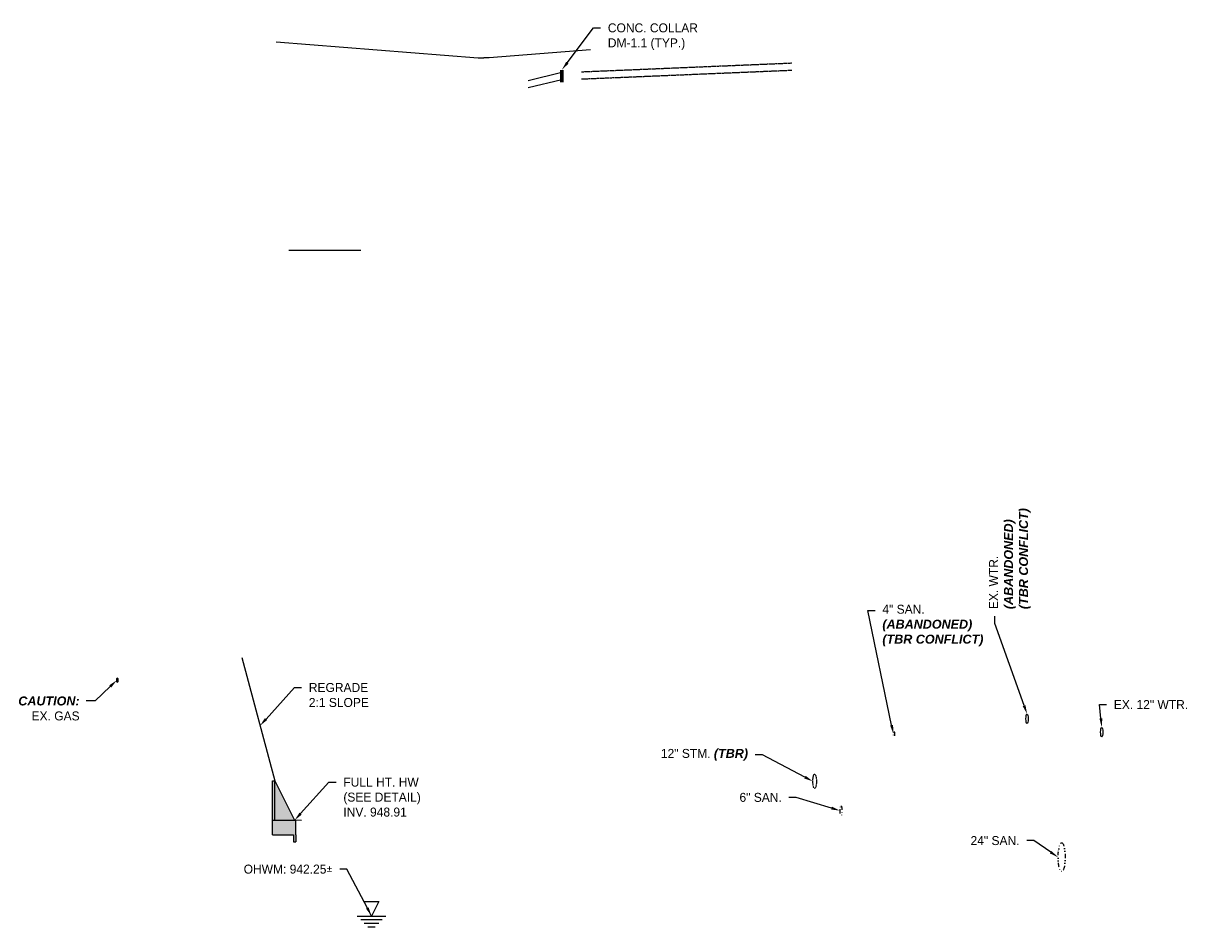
# Model space of a CAD drawing. Header units: feet. Extents: x 161194 to 165526, y 286511 to 289383.
# Tile 34 of 34: x 165202 to 165526, y 286733 to 286985. Entities that reach past the tile are written whole.
import ezdxf
from ezdxf import colors
from ezdxf.entities.mleader import LeaderData, LeaderLine
from ezdxf.math import Vec2, Vec3

# ---------------------------------------------------------------- set-up
doc = ezdxf.new("R2010")
doc.units = ezdxf.units.FT
doc.header["$MEASUREMENT"] = 0
doc.linetypes.add('OhDOT_USTN5', pattern=[0.11, 0.055, -0.055])
doc.linetypes.add('{ Gas Line }', pattern=[3.355, 1, -0.08, 0.08, -0.625, 0.08, -0.625, 0.08, -0.625, -0.08, 0.08])
doc.layers.add('DR_P_Cells', color=1, linetype='Continuous', true_color=0xff0000)
doc.layers.add('DR_P_Storm_Sewer', color=1, linetype='Continuous', true_color=0xff0000)
for name, color, linetype in [('DR_P_Text', 1, 'Continuous'), ('DR_X_Storm_Sewer', 200, 'OhDOT_USTN5'), ('DR_X_Text', 210, 'Continuous'), ('PF_P_Grade_Line', 3, 'Continuous'), ('PM_P_Edge_Line', 7, 'Continuous'), ('SC_Shading1', 247, 'Continuous'), ('UT_X_Gas', 52, 'gasex'), ('UT_X_Gas_Text', 56, 'Continuous'), ('UT_X_Sanitary_Line', 120, '{ Gas Line }'), ('UT_X_Sanitary_Text', 110, 'Continuous'), ('UT_X_Water', 140, 'waterex'), ('UT_X_Water_Text', 142, 'Continuous')]:
    doc.layers.add(name, color=color, linetype=linetype)
doc.styles.add('Slanted-Normal', font='font31.shx', dxfattribs={"height": 0.1})
doc.styles.add('Straight-Normal', font='font30.shx', dxfattribs={"height": 0.1})
doc.linetypes.add('gasex', pattern='A,0.15,-0.2,0.15,-0.2,0.15,-0.1,["G",Straight-Normal,S=1,R=0,X=0,Y=-0.06],-0.15,0.15,-0.2,0.15,-0.2', length=1.8)
doc.linetypes.add('waterex', pattern='A,0.15,-0.2,0.15,-0.2,0.15,-0.1,["W",Straight-Normal,S=1,R=0,X=0,Y=-0.06],-0.25,0.15,-0.2,0.15,-0.2', length=1.9)

msp = doc.modelspace()

# ---------------------------------------------------------------- hatches: boundary and pattern name
at = {"layer": 'SC_Shading1'}
h = msp.add_hatch(color=256, dxfattribs=at)
h.dxf.hatch_style = 1
h.paths.add_polyline_path([(165278.315, 286762.906), (165278.315, 286756.906), (165277.649, 286756.906), (165277.649, 286758.906), (165271.815, 286758.906), (165271.815, 286762.906), (165271.815, 286773.906), (165272.481, 286773.906), (165277.981, 286762.906)])

# ---------------------------------------------------------------- linework, layer by layer
at = {"layer": 'DR_P_Cells', "flags": 128}
for points in [[(165271.815, 286758.906), (165271.815, 286773.906)], [(165271.815, 286773.906), (165272.481, 286773.906)], [(165272.481, 286762.906), (165272.481, 286773.906)], [(165272.481, 286773.906), (165277.981, 286762.906)], [(165271.815, 286762.906), (165272.481, 286762.906)], [(165271.815, 286762.906), (165278.315, 286762.906)], [(165278.315, 286758.906), (165278.315, 286762.906)], [(165271.815, 286758.906), (165277.649, 286758.906)], [(165277.649, 286758.906), (165277.649, 286756.906)], [(165277.649, 286756.906), (165278.315, 286756.906)], [(165278.315, 286758.906), (165278.315, 286756.906)], [(165299.403, 286736.259), (165297.403, 286740.259), (165301.403, 286740.259), (165299.403, 286736.259)], [(165295.403, 286736.259), (165303.403, 286736.259)], [(165296.403, 286735.259), (165302.403, 286735.259)], [(165297.403, 286734.259), (165301.403, 286734.259)], [(165298.403, 286733.259), (165300.403, 286733.259)]]:
    msp.add_lwpolyline(points, dxfattribs=at)
at = {"layer": 'DR_P_Storm_Sewer', "flags": 128}
for points in [[(165352.403, 286971.12), (165342.985, 286968.873)], [(165352.403, 286971.12), (165352.403, 286969.12)], [(165352.403, 286969.12), (165342.985, 286966.873)]]:
    msp.add_lwpolyline(points, dxfattribs=at)
at = {"layer": 'DR_P_Storm_Sewer', "const_width": 1, "flags": 128}
msp.add_lwpolyline([(165352.403, 286968.37), (165352.403, 286970.12), (165352.403, 286971.87)], dxfattribs=at)
at = {"layer": 'DR_X_Storm_Sewer', "flags": 128}
for points in [[(165357.818, 286971.347), (165416.403, 286973.804)], [(165357.818, 286969.347), (165416.403, 286971.804)]]:
    msp.add_lwpolyline(points, dxfattribs=at)
at = {"layer": 'DR_X_Storm_Sewer'}
msp.add_ellipse((165422.773, 286773.771), major_axis=(0, 2), ratio=0.25, dxfattribs=at)
at = {"layer": 'PF_P_Grade_Line', "flags": 128}
for points in [[(165272.884, 286979.677), (165329.129, 286975.273), (165330.629, 286975.273)], [(165360.403, 286977.487), (165332.129, 286975.273), (165330.629, 286975.273)], [(165263.278, 286808.253), (165272.481, 286773.906)], [(165279.884, 286762.884), (165278.315, 286762.906)]]:
    msp.add_lwpolyline(points, dxfattribs=at)
at = {"layer": 'PM_P_Edge_Line', "flags": 128}
msp.add_lwpolyline([(165276.403, 286921.673), (165296.403, 286921.673)], dxfattribs=at)
at = {"layer": 'UT_X_Gas'}
msp.add_ellipse((165228.633, 286801.912), major_axis=(0, -0.667), ratio=0.250015, dxfattribs=at)
at = {"layer": 'UT_X_Sanitary_Line'}
for centre, major_axis, ratio in [((165444.873, 286786.926), (0, 0.667), 0.2499002), ((165430.113, 286765.592), (0, 1.333), 0.1874999), ((165491.533, 286752.618), (0, 4), 0.25)]:
    msp.add_ellipse(centre, major_axis=major_axis, ratio=ratio, dxfattribs=at)
at = {"layer": 'UT_X_Water'}
for centre in [(165481.913, 286791.169), (165502.703, 286787.464)]:
    msp.add_ellipse(centre, major_axis=(0, 1.333), ratio=0.2475619, dxfattribs=at)

# ---------------------------------------------------------------- leaders
at = {"layer": 'DR_P_Text'}
ml = msp.add_multileader_mtext('Standard', dxfattribs=at)
ml.set_content('CONC. COLLAR\\PDM-1.1 (TYP.)', color=256, style='Slanted-Normal')
ml.set_leader_properties()
ml.build(insert=Vec2(0, 0))
ml.multileader.update_dxf_attribs({"dogleg_length": 0.1, "arrow_head_size": 2.5, "scale": 20})
ctx = ml.context
ctx.base_point, ctx.scale, ctx.char_height, ctx.arrow_head_size, ctx.plane_origin = Vec3(165363.194, 286983.578), 20, 2.5, 2.5, Vec3(165315.636, 286967.995)
notes = []
notes.append((ctx, [(1, (1, 1, 0), (165361.194, 286983.578), (1, 0), 2, [(0, [(165352.403, 286971.87)], 0, [])])]))
ctx.mtext.insert, ctx.mtext.flow_direction = Vec3(165365.194, 286984.828), 5
ml = msp.add_multileader_mtext('Standard', dxfattribs=at)
ml.set_content('REGRADE\\P2:1 SLOPE', color=256, style='Slanted-Normal')
ml.set_leader_properties()
ml.build(insert=Vec2(0, 0))
ml.multileader.update_dxf_attribs({"dogleg_length": 0.1, "arrow_head_size": 2.5, "scale": 20})
ctx = ml.context
ctx.base_point, ctx.scale, ctx.char_height, ctx.arrow_head_size, ctx.plane_origin = Vec3(165279.952, 286799.888), 20, 2.5, 2.5, Vec3(165305.88, 286775.94)
notes.append((ctx, [(1, (1, 1, 0), (165277.952, 286799.888), (1, 0), 2, [(0, [(165268.367, 286789.259)], 0, [])])]))
ctx.mtext.insert, ctx.mtext.flow_direction = Vec3(165281.952, 286801.138), 5
ml = msp.add_multileader_mtext('Standard', dxfattribs=at)
ml.set_content('FULL HT. HW\\P(SEE DETAIL)\\PINV. 948.91', color=256, style='Slanted-Normal')
ml.set_leader_properties()
ml.build(insert=Vec2(0, 0))
ml.multileader.update_dxf_attribs({"dogleg_length": 0.1, "arrow_head_size": 2.5, "scale": 20})
ctx = ml.context
ctx.base_point, ctx.scale, ctx.char_height, ctx.arrow_head_size, ctx.plane_origin = Vec3(165289.566, 286773.535), 20, 2.5, 2.5, Vec3(165315.494, 286749.587)
notes.append((ctx, [(1, (1, 1, 0), (165287.566, 286773.535), (1, 0), 2, [(0, [(165277.981, 286762.906)], 0, [])])]))
ctx.mtext.insert, ctx.mtext.flow_direction = Vec3(165291.566, 286774.785), 5
ml = msp.add_multileader_mtext('Standard', dxfattribs=at)
ml.set_content('OHWM: 942.25{\\fISOCPEUR|b0|i0|c0|p34;%%P}', color=256, style='Slanted-Normal')
ml.set_leader_properties()
ml.build(insert=Vec2(0, 0))
ml.multileader.update_dxf_attribs({"dogleg_length": 0.1, "arrow_head_size": 2.5, "scale": 20})
ctx = ml.context
ctx.base_point, ctx.scale, ctx.char_height, ctx.arrow_head_size, ctx.plane_origin = Vec3(165259.053, 286749.32), 20, 2.5, 2.5, Vec3(165344.362, 286729.384)
ctx.text_align_type = 2
notes.append((ctx, [(0, (1, 1, 0), (165292.553, 286749.32), (-1, 0), 2, [(0, [(165299.403, 286736.259)], 0, [])])]))
ctx.mtext.insert, ctx.mtext.alignment, ctx.mtext.flow_direction = Vec3(165288.553, 286750.57), 3, 5
at = {"layer": 'DR_X_Text'}
ml = msp.add_multileader_mtext('Standard', dxfattribs=at)
ml.set_content('12" STM. {\\fArial|b1|i1|c0|p34;\\C1;(TBR)}', color=256, style='Slanted-Normal')
ml.set_leader_properties()
ml.build(insert=Vec2(0, 0))
ml.multileader.update_dxf_attribs({"dogleg_length": 0.1, "arrow_head_size": 2.5, "scale": 20})
ctx = ml.context
ctx.base_point, ctx.scale, ctx.char_height, ctx.arrow_head_size, ctx.plane_origin = Vec3(165375.954, 286781.165), 20, 2.5, 2.5, Vec3(165459.451, 286760.452)
ctx.text_align_type = 2
notes.append((ctx, [(0, (1, 1, 0), (165408.218, 286781.165), (-1, 0), 2, [(0, [(165422.273, 286773.771)], 0, [])])]))
ctx.mtext.insert, ctx.mtext.alignment, ctx.mtext.flow_direction = Vec3(165404.218, 286782.783), 3, 5
at = {"layer": 'UT_X_Gas_Text'}
ml = msp.add_multileader_mtext('Standard', dxfattribs=at)
ml.set_content('{\\fArial|b1|i1|c0|p34;\\C1;CAUTION:}\\PEX. GAS', color=256, style='Slanted-Normal')
ml.set_leader_properties(color=256, linetype='ByLayer', lineweight=-1)
ml.build(insert=Vec2(0, 0))
ml.multileader.update_dxf_attribs({"dogleg_length": 0.125, "arrow_head_size": 2.5, "scale": 20})
ctx = ml.context
ctx.base_point, ctx.scale, ctx.char_height, ctx.arrow_head_size, ctx.landing_gap_size, ctx.plane_origin = Vec3(165199.655, 286796.142), 20, 2.5, 2.5, 1.8, Vec3(165228.466, 286801.912)
ctx.text_align_type = 2
notes.append((ctx, [(0, (1, 1, 0), (165222.44, 286796.142), (-1, 0), 2.5, [(0, [(165228.466, 286801.912)], 0, [])])]))
ctx.mtext.insert, ctx.mtext.alignment, ctx.mtext.flow_direction = Vec3(165218.14, 286797.392), 3, 5
at = {"layer": 'UT_X_Sanitary_Text'}
ml = msp.add_multileader_mtext('Standard', dxfattribs=at)
ml.set_content('4" SAN.\\P{\\fArial|b1|i1|c0|p34;\\C1;(ABANDONED)\\P(TBR CONFLICT)}', color=256, style='Slanted-Normal')
ml.set_leader_properties()
ml.build(insert=Vec2(0, 0))
ml.multileader.update_dxf_attribs({"dogleg_length": 0.1, "arrow_head_size": 2.5, "scale": 20})
ctx = ml.context
ctx.base_point, ctx.scale, ctx.char_height, ctx.arrow_head_size, ctx.plane_origin = Vec3(165439.619, 286821.319), 20, 2.5, 2.5, Vec3(165481.885, 286773.607)
notes.append((ctx, [(1, (1, 1, 0), (165437.619, 286821.319), (1, 0), 2, [(0, [(165444.706, 286786.926)], 0, [])])]))
ctx.mtext.insert, ctx.mtext.flow_direction = Vec3(165441.619, 286822.937), 5
ml = msp.add_multileader_mtext('Standard', dxfattribs=at)
ml.set_content('6" SAN.', color=256, style='Slanted-Normal')
ml.set_leader_properties()
ml.build(insert=Vec2(0, 0))
ml.multileader.update_dxf_attribs({"dogleg_length": 0.1, "arrow_head_size": 2.5, "scale": 20})
ctx = ml.context
ctx.base_point, ctx.scale, ctx.char_height, ctx.arrow_head_size, ctx.plane_origin = Vec3(165398.589, 286769.296), 20, 2.5, 2.5, Vec3(165467.041, 286752.273)
ctx.text_align_type = 2
notes.append((ctx, [(0, (1, 1, 0), (165417.625, 286769.296), (-1, 0), 2, [(0, [(165429.863, 286765.592)], 0, [])])]))
ctx.mtext.insert, ctx.mtext.alignment, ctx.mtext.flow_direction = Vec3(165413.625, 286770.546), 3, 5
ml = msp.add_multileader_mtext('Standard', dxfattribs=at)
ml.set_content('24" SAN.', color=256, style='Slanted-Normal')
ml.set_leader_properties()
ml.build(insert=Vec2(0, 0))
ml.multileader.update_dxf_attribs({"dogleg_length": 0.1, "arrow_head_size": 2.5, "scale": 20})
ctx = ml.context
ctx.base_point, ctx.scale, ctx.char_height, ctx.arrow_head_size, ctx.plane_origin = Vec3(165462.668, 286757.263), 20, 2.5, 2.5, Vec3(165527.711, 286739.299)
ctx.text_align_type = 2
notes.append((ctx, [(0, (1, 1, 0), (165483.807, 286757.263), (-1, 0), 2, [(0, [(165490.533, 286752.618)], 0, [])])]))
ctx.mtext.insert, ctx.mtext.alignment, ctx.mtext.flow_direction = Vec3(165479.807, 286758.513), 3, 5
at = {"layer": 'UT_X_Water_Text'}
ml = msp.add_multileader_mtext('Standard', dxfattribs=at)
ml.set_content('EX. WTR.\\P{\\fArial|b1|i1|c0|p34;\\C1;(ABANDONED)\\P(TBR CONFLICT)}', color=256, style='Slanted-Normal')
ml.set_leader_properties()
ml.build(insert=Vec2(0, 0))
ml.multileader.update_dxf_attribs({"dogleg_length": 0.1, "arrow_head_size": 2.5, "scale": 20})
ctx = ml.context
ctx.base_point, ctx.scale, ctx.char_height, ctx.arrow_head_size, ctx.plane_origin, ctx.plane_x_axis, ctx.plane_y_axis = Vec3(165472.944, 286819.718), 20, 2.5, 2.5, Vec3(165532.976, 286857.722), Vec3(0, 1), Vec3(-1, 0)
notes.append((ctx, [(1, (1, 1, 0), (165472.944, 286817.718), (0, 1), 2, [(0, [(165481.913, 286792.502)], 0, [])])]))
ctx.mtext.insert, ctx.mtext.text_direction, ctx.mtext.rotation, ctx.mtext.flow_direction = Vec3(165471.326, 286821.718), Vec3(0, 1), 1.5707963, 5
ml = msp.add_multileader_mtext('Standard', dxfattribs=at)
ml.set_content('EX. 12" WTR.', color=256, style='Slanted-Normal')
ml.set_leader_properties()
ml.build(insert=Vec2(0, 0))
ml.multileader.update_dxf_attribs({"dogleg_length": 0.1, "arrow_head_size": 2.5, "scale": 20})
ctx = ml.context
ctx.base_point, ctx.scale, ctx.char_height, ctx.arrow_head_size, ctx.plane_origin = Vec3(165504.064, 286795.144), 20, 2.5, 2.5, Vec3(165567.922, 286737.734)
notes.append((ctx, [(1, (1, 1, 0), (165502.064, 286795.144), (1, 0), 2, [(0, [(165502.703, 286788.797)], 0, [])])]))
ctx.mtext.insert, ctx.mtext.flow_direction = Vec3(165506.064, 286796.394), 5
for ctx, leaders in notes:
    for number, flags, end, landing, length, lines in leaders:
        leader = LeaderData()
        leader.index, (leader.has_last_leader_line, leader.has_dogleg_vector, leader.attachment_direction) = number, flags
        leader.last_leader_point, leader.dogleg_vector, leader.dogleg_length = Vec3(end), Vec3(landing), length
        for number, points, colour, breaks in lines:
            line = LeaderLine()
            line.index, line.vertices, line.color, line.breaks = number, Vec3.list(points), colors.encode_raw_color(colour), breaks
            leader.lines.append(line)
        ctx.leaders.append(leader)

doc.saveas('drawing.dxf')
